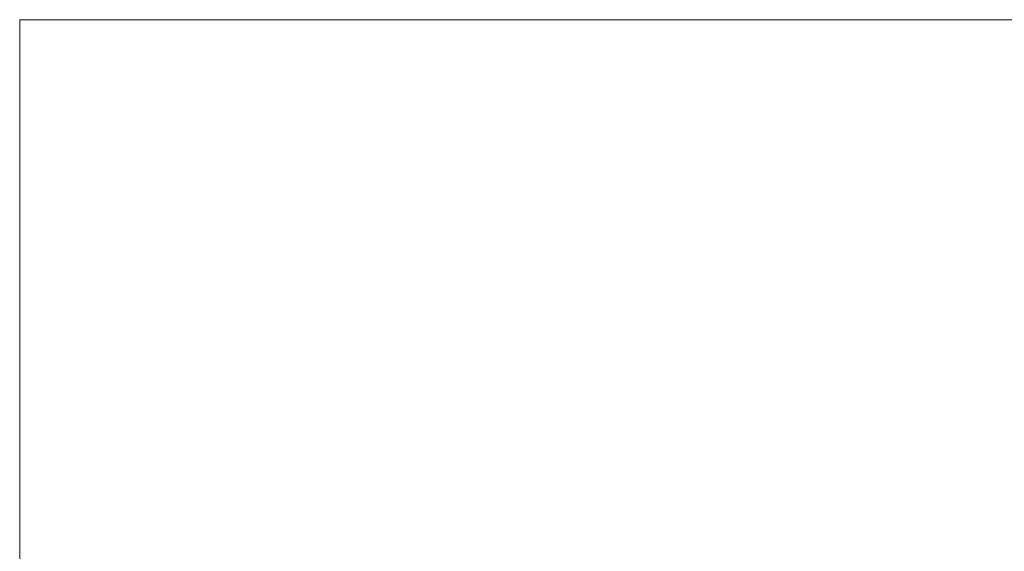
# Model space of a CAD drawing. Header units: millimetres. Extents: x -30.8 to 33.4, y -32.6 to 62.
# Tile 2 of 3: x -30.5 to 1.3, y 14.7 to 31.8. Entities that reach past the tile are written whole.
import ezdxf

# ---------------------------------------------------------------- set-up
doc = ezdxf.new("R2010")
doc.units = ezdxf.units.MM
doc.layers.add('A-GENM', color=13, linetype='Continuous')

msp = doc.modelspace()

# ---------------------------------------------------------------- meshes
at = {"layer": 'A-GENM', "lineweight": 9}
mesh = msp.add_polyface(dxfattribs=at)
corners = [(33.35, 31.84), (-30.495, 31.84), (-30.495, -32.62), (33.35, -32.62)]
mesh.append_faces([[corners[k] for k in face] for face in [(3, 0, 1, 2)]])
mesh = msp.add_polyface(dxfattribs=at)
corners = [(33.35, 31.84, -118.52), (33.35, -32.62, -118.52), (-30.495, -32.62, -118.52), (-30.495, 31.84, -118.52)]
mesh.append_faces([[corners[k] for k in face] for face in [(1, 2, 3, 0)]])
mesh = msp.add_polyface(dxfattribs=at)
corners = [(-30.495, 31.84), (33.35, 31.84), (33.35, 31.84, -118.52), (-30.495, 31.84, -118.52)]
mesh.append_faces([[corners[k] for k in face] for face in [(0, 1, 2, 3)]])
mesh = msp.add_polyface(dxfattribs=at)
corners = [(-30.495, -32.62), (-30.495, 31.84), (-30.495, 31.84, -118.52), (-30.495, -32.62, -118.52)]
mesh.append_faces([[corners[k] for k in face] for face in [(3, 0, 1, 2)]])

doc.saveas('drawing.dxf')
